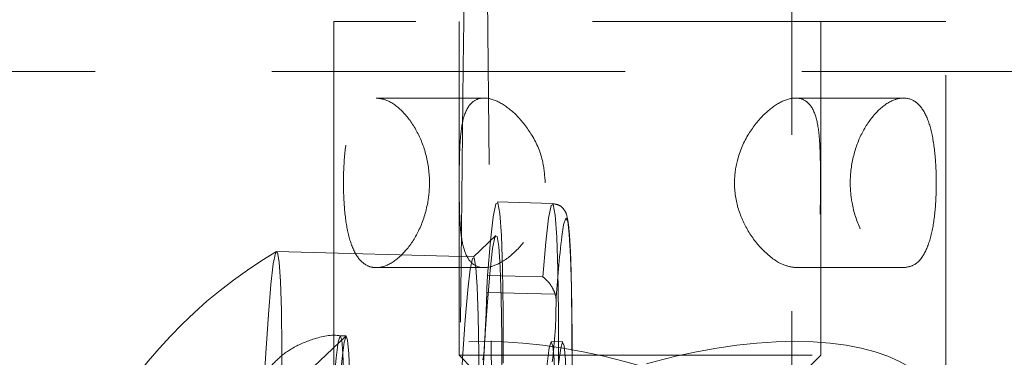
# Model space of a CAD drawing. Header units: millimetres. Extents: x 127 to 4201, y 49 to 2729.
# Tile 52 of 102: x 1111 to 1147, y 1992 to 2004. Entities that reach past the tile are written whole.
import ezdxf

# ---------------------------------------------------------------- set-up
doc = ezdxf.new("R2010")
doc.units = ezdxf.units.MM
doc.header["$LTSCALE"] = 10
doc.linetypes.add('HIDDEN', pattern=[1.905, 1.27, -0.635])

msp = doc.modelspace()

# ---------------------------------------------------------------- linework, layer by layer
at = {"color": 7, "linetype": 'HIDDEN', "lineweight": 0}
for p, q in [((1144.626, 2003.628), (1122.626, 2003.628)), ((1122.626, 2003.628), (1122.626, 1988.996)), ((1127.126, 2003.628), (1127.126, 1991.628)), ((1140.126, 1991.628), (1140.126, 2003.628)), ((1144.626, 1988.996), (1144.626, 2003.628)), ((1171.193, 2001.835), (1096.102, 2001.835)), ((1128.023, 2000.878), (1124.144, 2000.878)), ((1143.108, 2000.878), (1139.229, 2000.878)), ((1130.484, 1997.085), (1128.494, 1997.14)), ((1128.446, 1995.928), (1127.632, 1995.156)), ((1127.645, 1995.163), (1120.569, 1995.359)), ((1124.144, 1994.778), (1128.023, 1994.778)), ((1139.229, 1994.778), (1143.108, 1994.778)), ((1128.15, 1994.498), (1130.14, 1994.443)), ((1130.581, 1993.821), (1128.122, 1993.889)), ((1123.059, 1992.315), (1119.582, 1989.022)), ((1123.07, 1992.32), (1122.856, 1992.326)), ((1130.854, 1992.104), (1130.443, 1992.115)), ((1127.126, 1991.628), (1140.126, 1991.628)), ((1127.126, 1991.628), (1127.626, 1991.128)), ((1139.626, 1991.128), (1140.126, 1991.628))]:
    msp.add_line(p, q, dxfattribs=at)
at = {"color": 7, "linetype": 'HIDDEN', "lineweight": 0, "flags": 128}
for points in [[(1127.862, 2030.24), (1127.97, 2020.54), (1128.213, 1998.501), (1128.483, 1973.852)], [(1128.713, 1991.347), (1128.708, 1993.211), (1128.685, 1994.752), (1128.647, 1995.933), (1128.593, 1996.724), (1128.525, 1997.105), (1128.444, 1997.067), (1128.353, 1996.61), (1128.254, 1995.747), (1128.15, 1994.498)], [(1130.14, 1994.443), (1130.245, 1995.692), (1130.344, 1996.555), (1130.435, 1997.011), (1130.515, 1997.05), (1130.583, 1996.669), (1130.637, 1995.878), (1130.676, 1994.697), (1130.698, 1993.156), (1130.703, 1991.292)], [(1131.19, 1990.945), (1131.186, 1992.636), (1131.168, 1994.059), (1131.135, 1995.183), (1131.09, 1995.984), (1131.032, 1996.446), (1130.964, 1996.557), (1130.886, 1996.316), (1130.821, 1995.9)], [(1128.664, 1990.556), (1128.659, 1992.277), (1128.639, 1993.703), (1128.603, 1994.798), (1128.554, 1995.535), (1128.491, 1995.897), (1128.417, 1995.874), (1128.334, 1995.466), (1128.242, 1994.685), (1128.146, 1993.548), (1128.046, 1992.085)], [(1120.762, 1990.253), (1120.757, 1991.887), (1120.738, 1993.241), (1120.704, 1994.28), (1120.657, 1994.98), (1120.598, 1995.323), (1120.528, 1995.301), (1120.448, 1994.914), (1120.362, 1994.173), (1120.27, 1993.094), (1120.176, 1991.704), (1120.081, 1990.039), (1119.988, 1988.138), (1119.899, 1986.05), (1119.816, 1983.824), (1119.742, 1981.516), (1119.678, 1979.183), (1119.626, 1976.882), (1119.587, 1974.67), (1119.562, 1972.601), (1119.552, 1970.726)], [(1126.628, 1970.53), (1126.639, 1972.405), (1126.664, 1974.474), (1126.703, 1976.686), (1126.755, 1978.987), (1126.819, 1981.32), (1126.893, 1983.628), (1126.976, 1985.853), (1127.064, 1987.942), (1127.157, 1989.843), (1127.252, 1991.508), (1127.347, 1992.898), (1127.438, 1993.976), (1127.525, 1994.718), (1127.604, 1995.105), (1127.675, 1995.127), (1127.734, 1994.784), (1127.781, 1994.084), (1127.815, 1993.044), (1127.834, 1991.691), (1127.838, 1990.057)], [(1123.01, 1988.239), (1123.005, 1989.679), (1122.986, 1990.838), (1122.953, 1991.68), (1122.907, 1992.18), (1122.849, 1992.324), (1122.781, 1992.105), (1122.706, 1991.532), (1122.625, 1990.621), (1122.541, 1989.4), (1122.457, 1987.907), (1122.375, 1986.186), (1122.297, 1984.29), (1122.226, 1982.277), (1122.165, 1980.207), (1122.114, 1978.144), (1122.076, 1976.151), (1122.052, 1974.287), (1122.042, 1972.609), (1122.046, 1971.169), (1122.066, 1970.01), (1122.099, 1969.168), (1122.145, 1968.667), (1122.203, 1968.524), (1122.271, 1968.742), (1122.346, 1969.316), (1122.427, 1970.227), (1122.511, 1971.447), (1122.595, 1972.941), (1122.677, 1974.661), (1122.755, 1976.557), (1122.825, 1978.571), (1122.887, 1980.64), (1122.938, 1982.703), (1122.976, 1984.697), (1123, 1986.561), (1123.01, 1988.239)], [(1123.224, 1988.233), (1123.219, 1989.673), (1123.2, 1990.832), (1123.167, 1991.674), (1123.121, 1992.174), (1123.063, 1992.318), (1122.995, 1992.099), (1122.92, 1991.526), (1122.839, 1990.615), (1122.755, 1989.395), (1122.671, 1987.901), (1122.588, 1986.18), (1122.511, 1984.285), (1122.44, 1982.271), (1122.379, 1980.202), (1122.328, 1978.138), (1122.29, 1976.145), (1122.265, 1974.281), (1122.255, 1972.603), (1122.26, 1971.163), (1122.279, 1970.004), (1122.313, 1969.162), (1122.359, 1968.661), (1122.417, 1968.518), (1122.484, 1968.737), (1122.56, 1969.31), (1122.641, 1970.221), (1122.725, 1971.441), (1122.809, 1972.935), (1122.891, 1974.655), (1122.969, 1976.551), (1123.039, 1978.565), (1123.101, 1980.634), (1123.152, 1982.697), (1123.19, 1984.691), (1123.214, 1986.555), (1123.224, 1988.233)], [(1127.973, 1991.472), (1127.98, 1991.461), (1127.988, 1991.476), (1127.997, 1991.516), (1128.006, 1991.582), (1128.016, 1991.673), (1128.026, 1991.788), (1128.036, 1991.926), (1128.046, 1992.085)], [(1129.629, 1972.399), (1129.634, 1970.959), (1129.653, 1969.8), (1129.687, 1968.958), (1129.733, 1968.457), (1129.791, 1968.314), (1129.858, 1968.532), (1129.934, 1969.106), (1130.014, 1970.016), (1130.098, 1971.237), (1130.183, 1972.73), (1130.265, 1974.451), (1130.343, 1976.347), (1130.413, 1978.36), (1130.475, 1980.43), (1130.525, 1982.493), (1130.563, 1984.487), (1130.588, 1986.351), (1130.598, 1988.028), (1130.593, 1989.468), (1130.574, 1990.627), (1130.541, 1991.47), (1130.494, 1991.97), (1130.437, 1992.113), (1130.369, 1991.895), (1130.294, 1991.322), (1130.213, 1990.411), (1130.129, 1989.19), (1130.045, 1987.697), (1129.962, 1985.976), (1129.885, 1984.08), (1129.814, 1982.067), (1129.752, 1979.997), (1129.702, 1977.934), (1129.664, 1975.94), (1129.639, 1974.076), (1129.629, 1972.399)], [(1131.009, 1988.017), (1131.004, 1989.457), (1130.985, 1990.616), (1130.951, 1991.458), (1130.905, 1991.959), (1130.847, 1992.102), (1130.78, 1991.884), (1130.704, 1991.31), (1130.623, 1990.399), (1130.54, 1989.179), (1130.455, 1987.685), (1130.373, 1985.965), (1130.295, 1984.069), (1130.225, 1982.055), (1130.163, 1979.986), (1130.113, 1977.923), (1130.074, 1975.929), (1130.05, 1974.065), (1130.04, 1972.387), (1130.045, 1970.947), (1130.064, 1969.789), (1130.097, 1968.946), (1130.143, 1968.446), (1130.201, 1968.303), (1130.269, 1968.521), (1130.344, 1969.094), (1130.425, 1970.005), (1130.509, 1971.226), (1130.593, 1972.719), (1130.676, 1974.44), (1130.753, 1976.336), (1130.824, 1978.349), (1130.885, 1980.419), (1130.936, 1982.482), (1130.974, 1984.476), (1130.999, 1986.339), (1131.009, 1988.017)]]:
    msp.add_lwpolyline(points, dxfattribs=at)
at = {"color": 7, "linetype": 'HIDDEN', "lineweight": 0}
for centre, radius, start, end in [((1169.775, 1991.24), 39.232, 173.1784, 176.6016), ((1129.509, 1980.23), 17.575, 120.6096, 247.0453), ((1143.403, 1993.508), 15.285, 176.285, 178.5713), ((1069.233, 1995.463), 58.91, 356.71299, 358.46958), ((1112.979, 1993.567), 17.634, 352.9128, 359.9952), ((1553.571, 1968.367), 426.185, 176.80981, 179.78223)]:
    msp.add_arc(centre, radius, start, end, dxfattribs=at)
for major_axis, start_param, end_param in [((10.846, -4.086), 1.170772, 3.368641), ((10.846, 4.086), 6.056137, 8.254006)]:
    msp.add_ellipse((1133.626, 1985.777), major_axis=major_axis, ratio=0.448244, start_param=start_param, end_param=end_param, dxfattribs=at)
at = {"color": 7, "linetype": 'Continuous', "lineweight": 15}
msp.add_open_spline([(632.092, 1459.29), (679.368, 1519.335), (765.96, 1623.093), (935.529, 1795.25), (1083.22, 1942.165), (1064.707, 2087.295), (1098.1, 2172.234), (1117.922, 2218.816)], degree=3, knots=[0.1551728, 0.1551728, 0.1551728, 0.1551728, 0.4502186, 0.6268436, 0.7360795, 0.8474641, 0.9857195, 0.9857195, 0.9857195, 0.9857195], dxfattribs=at)
at = {"color": 7, "linetype": 'HIDDEN', "lineweight": 0}
for points, knots in [([(841.199, 2218.816), (842.082, 2213.831), (843.848, 2203.861), (846.072, 2188.827), (847.74, 2173.688), (848.642, 2158.407), (848.591, 2144.073), (847.667, 2130.701), (846.014, 2118.284), (843.463, 2105.709), (839.916, 2092.963), (835.289, 2080.03), (829.47, 2066.939), (822.594, 2053.716), (815.028, 2040.345), (807.095, 2026.854), (799.704, 2014.244), (793.107, 2002.537), (787.419, 1991.785), (782.255, 1981.027), (777.781, 1970.275), (774.212, 1959.676), (771.671, 1949.246), (770.29, 1938.998), (770.089, 1928.833), (770.92, 1918.761), (772.663, 1908.845), (775.183, 1899.082), (778.357, 1889.47), (782.091, 1879.952), (787.394, 1868.025), (794.51, 1853.896), (803.319, 1837.728), (812.034, 1821.887), (820.635, 1805.364), (829.124, 1788.281), (837.582, 1770.675), (845.72, 1753.531), (853.746, 1736.825), (861.866, 1720.535), (869.866, 1705.441), (877.846, 1691.495), (885.835, 1678.644), (894.438, 1666.031), (903.786, 1653.656), (913.879, 1641.512), (924.686, 1629.59), (936.566, 1617.487), (949.575, 1605.22), (963.75, 1592.811), (978.652, 1580.63), (994.248, 1568.666), (1011.147, 1556.439), (1029.39, 1543.978), (1048.997, 1531.309), (1069.283, 1518.85), (1090.203, 1506.588), (1111.706, 1494.505), (1133.747, 1482.593), (1156.271, 1470.812), (1171.491, 1463.15), (1179.157, 1459.29)], [0, 0, 0, 0, 0.015456, 0.030917, 0.046401, 0.061946, 0.077617, 0.09008, 0.102737, 0.115664, 0.128947, 0.142685, 0.156983, 0.171859, 0.187197, 0.202845, 0.218636, 0.23104, 0.243364, 0.255553, 0.267569, 0.279405, 0.290646, 0.301805, 0.312981, 0.324264, 0.33571, 0.347137, 0.358755, 0.370548, 0.382491, 0.404062, 0.42571, 0.447119, 0.468044, 0.492299, 0.515868, 0.538769, 0.561021, 0.582648, 0.603685, 0.620994, 0.637975, 0.654696, 0.671248, 0.687711, 0.704153, 0.720634, 0.738872, 0.757284, 0.775918, 0.794818, 0.814012, 0.835811, 0.858026, 0.880667, 0.903733, 0.927217, 0.951104, 0.975374, 1, 1, 1, 1]), ([(1139.092, 2202.76), (1139.092, 2193.305), (1139.092, 2183.797), (1139.092, 2164.577), (1139.092, 2154.864), (1139.092, 2135.128), (1139.092, 2125.106), (1139.092, 2109.754), (1139.092, 2104.583), (1139.092, 2098.044), (1139.092, 2096.731), (1139.092, 2094.111), (1139.092, 2092.802), (1139.092, 2088.884), (1139.092, 2086.281), (1139.092, 2081.09), (1139.092, 2078.504), (1139.092, 2073.347), (1139.092, 2070.777), (1139.092, 2063.091), (1139.092, 2057.998), (1139.092, 2047.861), (1139.092, 2042.818), (1139.092, 2032.769), (1139.092, 2027.765), (1139.092, 2012.796), (1139.092, 2002.878), (1139.092, 1988.048), (1139.092, 1983.112), (1139.092, 1973.263), (1139.092, 1968.349), (1139.092, 1958.527), (1139.092, 1953.619), (1139.092, 1943.798), (1139.092, 1938.883), (1139.092, 1924.126), (1139.092, 1914.271), (1139.092, 1894.562), (1139.092, 1884.707), (1139.092, 1865.056), (1139.092, 1855.259), (1139.092, 1835.793), (1139.092, 1826.124), (1139.092, 1806.994), (1139.092, 1797.532), (1139.092, 1769.547), (1139.092, 1751.424), (1139.092, 1734.05)], [0, 0, 0, 0, 0.0625, 0.0625, 0.125, 0.125, 0.1875, 0.1875, 0.21875, 0.21875, 0.226562, 0.226562, 0.234375, 0.234375, 0.25, 0.25, 0.265625, 0.265625, 0.28125, 0.28125, 0.3125, 0.3125, 0.34375, 0.34375, 0.375, 0.375, 0.4375, 0.4375, 0.46875, 0.46875, 0.5, 0.5, 0.53125, 0.53125, 0.5625, 0.5625, 0.625, 0.625, 0.6875, 0.6875, 0.75, 0.75, 0.8125, 0.8125, 0.875, 0.875, 1, 1, 1, 1]), ([(1124.144, 2000.878), (1123.982, 2000.845), (1123.657, 2000.78), (1123.314, 2000.276), (1123.089, 1999.525), (1122.988, 1998.657), (1122.96, 1997.734), (1122.998, 1996.821), (1123.134, 1995.924), (1123.387, 1995.223), (1123.74, 1994.848), (1124.182, 1994.737), (1124.682, 1994.89), (1125.244, 1995.375), (1125.73, 1996.131), (1126.009, 1996.998), (1126.093, 1997.921), (1125.977, 1998.834), (1125.621, 1999.732), (1125.109, 2000.428), (1124.579, 2000.819), (1124.27, 2000.861), (1124.144, 2000.878)], [0, 0, 0, 0, 0.052298, 0.104552, 0.15798, 0.212392, 0.25, 0.302255, 0.35446, 0.407944, 0.462341, 0.5, 0.552298, 0.604552, 0.65798, 0.712392, 0.75, 0.802255, 0.85446, 0.907944, 0.962341, 1, 1, 1, 1]), ([(1130.224, 1997.828), (1130.195, 1997.506), (1130.137, 1996.865), (1129.712, 1995.998), (1129.132, 1995.287), (1128.519, 1994.864), (1127.98, 1994.734), (1127.574, 1994.882), (1127.304, 1995.331), (1127.17, 1996.046), (1127.135, 1996.923), (1127.13, 1997.877), (1127.136, 1998.791), (1127.177, 1999.657), (1127.314, 2000.368), (1127.598, 2000.791), (1128.03, 2000.922), (1128.558, 2000.773), (1129.17, 2000.324), (1129.748, 1999.609), (1130.154, 1998.732), (1130.203, 1998.099), (1130.224, 1997.828)], [0, 0, 0, 0, 0.049531, 0.09892, 0.151878, 0.207834, 0.249999, 0.299872, 0.349639, 0.402168, 0.45812, 0.5, 0.549531, 0.59892, 0.651878, 0.707834, 0.749999, 0.799872, 0.849639, 0.902168, 0.95812, 1, 1, 1, 1]), ([(1139.229, 1994.778), (1139.38, 1994.808), (1139.683, 1994.868), (1139.947, 1995.335), (1140.082, 1996.045), (1140.116, 1996.923), (1140.121, 1997.877), (1140.116, 1998.791), (1140.075, 1999.657), (1139.938, 2000.368), (1139.654, 2000.791), (1139.222, 2000.922), (1138.694, 2000.773), (1138.082, 2000.324), (1137.5, 1999.609), (1137.111, 1998.732), (1136.985, 1997.778), (1137.129, 1996.865), (1137.537, 1995.997), (1138.12, 1995.291), (1138.739, 1994.85), (1139.081, 1994.799), (1139.229, 1994.778)], [0, 0, 0, 0, 0.049873, 0.099641, 0.152169, 0.208121, 0.250001, 0.299533, 0.348921, 0.401879, 0.457835, 0.5, 0.549873, 0.59964, 0.652169, 0.708121, 0.750001, 0.799533, 0.848921, 0.901879, 0.957835, 1, 1, 1, 1]), ([(1143.108, 1994.778), (1142.93, 1994.81), (1142.573, 1994.875), (1142.007, 1995.379), (1141.522, 1996.13), (1141.243, 1996.998), (1141.159, 1997.921), (1141.275, 1998.834), (1141.63, 1999.731), (1142.144, 2000.432), (1142.67, 2000.807), (1143.165, 2000.918), (1143.591, 2000.765), (1143.939, 2000.28), (1144.163, 1999.524), (1144.264, 1998.658), (1144.292, 1997.734), (1144.254, 1996.821), (1144.118, 1995.923), (1143.864, 1995.227), (1143.515, 1994.836), (1143.226, 1994.795), (1143.108, 1994.778)], [0, 0, 0, 0, 0.0522983, 0.1045519, 0.1579801, 0.2123918, 0.2500001, 0.302255, 0.35446, 0.407944, 0.4623409, 0.5000001, 0.5522984, 0.6045519, 0.6579802, 0.7123917, 0.7500002, 0.8022549, 0.85446, 0.907944, 0.9623409, 1, 1, 1, 1]), ([(1131.166, 1994.074), (1131.163, 1994.241), (1131.153, 1994.834), (1131.123, 1995.57), (1131.072, 1996.286), (1131.028, 1996.571), (1130.945, 1996.823), (1130.748, 1997.038), (1130.569, 1997.065), (1130.488, 1997.077)], [0, 0, 0, 0, 0.096253, 0.341279, 0.587891, 0.840986, 0.921987, 0.964954, 1, 1, 1, 1]), ([(1130.14, 1994.443), (1130.141, 1994.442), (1130.196, 1994.402), (1130.315, 1994.293), (1130.479, 1994.085), (1130.55, 1993.901), (1130.581, 1993.821)], [0, 0, 0, 0, 0.0064883, 0.3176929, 0.7030385, 1, 1, 1, 1]), ([(1131.19, 1990.958), (1131.191, 1991.252), (1131.191, 1992.107), (1131.184, 1993.189), (1131.171, 1993.831), (1131.166, 1994.074)], [0, 0, 0, 0, 0.246048, 0.715175, 1, 1, 1, 1]), ([(1130.581, 1993.821), (1130.582, 1993.821), (1130.606, 1993.739), (1130.615, 1993.652), (1130.613, 1993.567), (1130.613, 1993.566)], [0, 0, 0, 0, 0.005691, 0.984719, 1, 1, 1, 1]), ([(1122.882, 1992.322), (1122.877, 1992.323), (1122.544, 1992.385), (1121.91, 1992.238), (1121.12, 1991.909), (1120.534, 1991.446), (1120.123, 1990.95), (1119.856, 1990.468), (1119.706, 1990.064), (1119.622, 1989.74), (1119.565, 1989.436), (1119.539, 1989.227), (1119.523, 1989.099)], [0, 0, 0, 0, 0.002578, 0.159432, 0.291062, 0.406041, 0.507791, 0.597194, 0.67608, 0.74828, 0.847178, 1, 1, 1, 1])]:
    msp.add_open_spline(points, degree=3, knots=knots, dxfattribs=at)
msp.add_open_spline([(1126.976, 1973.771), (1127.173, 1992.609), (1127.379, 2011.432), (1127.587, 2030.24)], degree=3, dxfattribs=at)

doc.saveas('drawing.dxf')
